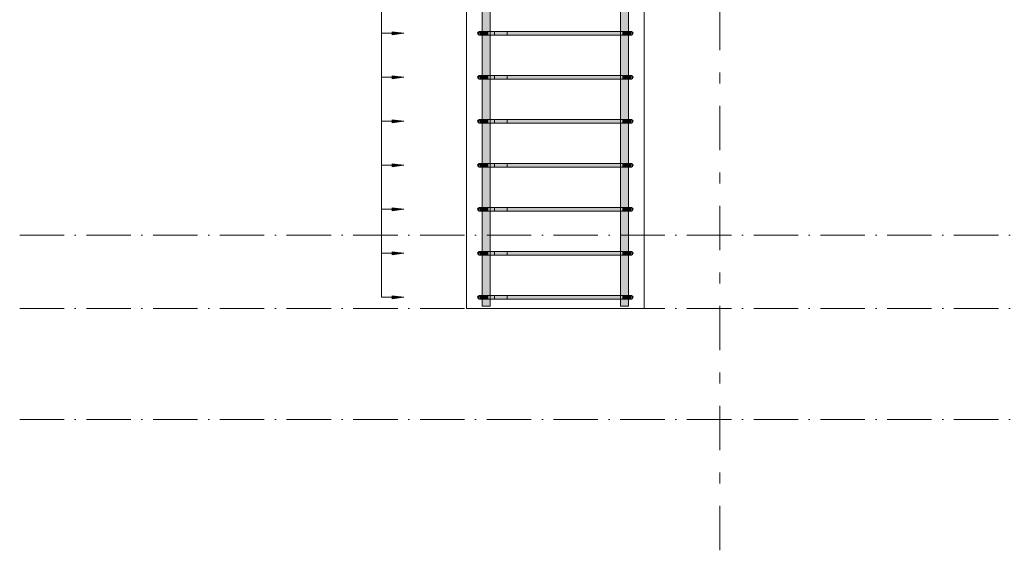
# Model space of a CAD drawing. Header units: millimetres. Extents: x 4307 to 42792, y 1610 to 10025.
# Tile 1 of 256: x 4395 to 6610, y 2061 to 3254. Entities that reach past the tile are written whole.
import ezdxf

# ---------------------------------------------------------------- set-up
doc = ezdxf.new("R2010")
doc.units = ezdxf.units.MM
doc.linetypes.add('Čerchovaná', pattern=[150, 100, -25, 0, -25])
doc.linetypes.add('Čára osnovy', pattern=[225, 100, -50, 25, -50])
for name, color, linetype, lineweight in [('A-ANNO-DIMS', 211, 'Continuous', 5), ('A-ANNO-DIMS-25', 211, 'Continuous', 5), ('A-FLOR-LEVL', 51, 'Continuous', 5), ('S-COLS', 52, 'Continuous', 9), ('S-GRID', 1, 'Continuous', 5), ('S-RBAR', 171, 'Continuous', 5)]:
    doc.layers.add(name, color=color, linetype=linetype, lineweight=lineweight)
doc.styles.add('Arial_1', font='arial.ttf', dxfattribs={"height": 62.5})
doc.dimstyles.new('Výztuž_kusy__řezy__2', dxfattribs={"dimscale": 304.8, "dimtxt": 0.18, "dimasz": 0, "dimexe": 0, "dimexo": 0.0625, "dimgap": 0.082021, "dimtad": 1, "dimdec": 0, "dimzin": 0, "dimdsep": 46, "dimtxsty": 'Arial_1', "dimblk1": 'NONE', "dimblk2": 'NONE', "dimsah": 1, "dimcen": 0.09, "dimazin": 0, "dimtfac": 1, "dimtdec": 4, "dimtix": 1, "dimtmove": 0, "dimatfit": 3, "dimfxl": 0.164042, "dimfxlon": 1, "dimtvp": 1, "dimtfill": 1, "dimtolj": 1, "dimtzin": 0, "dimarcsym": 2})

# ---------------------------------------------------------------- blocks, each defined once
blk = doc.blocks.new('DIMBLOCK488-V1')
at = {"layer": 'A-ANNO-DIMS-25'}
for points in [[(5259.2, 3322.9), (5232.9, 3326.3), (5232.9, 3319.4)], [(5259.2, 3223.9), (5232.9, 3227.3), (5232.9, 3220.4)]]:
    blk.add_hatch(color=256, dxfattribs=at).paths.add_polyline_path(points)
for p, q in [((5209.2, 3322.9), (5209.2, 3223.9)), ((5209.2, 3322.9), (5209.2, 3322.9)), ((5209.2, 3322.9), (5259.2, 3322.9)), ((5259.2, 3322.9), (5232.9, 3326.3)), ((5232.9, 3326.3), (5232.9, 3319.4)), ((5232.9, 3319.4), (5259.2, 3322.9)), ((5209.2, 3223.9), (5209.2, 3223.9)), ((5209.2, 3223.9), (5259.2, 3223.9)), ((5259.2, 3223.9), (5232.9, 3227.3)), ((5232.9, 3227.3), (5232.9, 3220.4)), ((5232.9, 3220.4), (5259.2, 3223.9))]:
    blk.add_line(p, q, dxfattribs=at)
blk = doc.blocks.new('_None')
blk = doc.blocks.new('DIMBLOCK489-V1')
at = {"layer": 'A-ANNO-DIMS-25'}
for points in [[(5259.2, 3223.9), (5232.9, 3227.3), (5232.9, 3220.4)], [(5259.2, 3124.8), (5232.9, 3128.3), (5232.9, 3121.4)]]:
    blk.add_hatch(color=256, dxfattribs=at).paths.add_polyline_path(points)
for p, q in [((5209.2, 3223.9), (5209.2, 3124.8)), ((5209.2, 3223.9), (5209.2, 3223.9)), ((5209.2, 3223.9), (5259.2, 3223.9)), ((5259.2, 3223.9), (5232.9, 3227.3)), ((5232.9, 3227.3), (5232.9, 3220.4)), ((5232.9, 3220.4), (5259.2, 3223.9)), ((5209.2, 3124.8), (5209.2, 3124.8)), ((5209.2, 3124.8), (5259.2, 3124.8)), ((5259.2, 3124.8), (5232.9, 3128.3)), ((5232.9, 3128.3), (5232.9, 3121.4)), ((5232.9, 3121.4), (5259.2, 3124.8))]:
    blk.add_line(p, q, dxfattribs=at)
blk = doc.blocks.new('DIMBLOCK490-V1')
at = {"layer": 'A-ANNO-DIMS-25'}
for points in [[(5259.2, 3124.8), (5232.9, 3128.3), (5232.9, 3121.4)], [(5259.2, 3025.8), (5232.9, 3029.3), (5232.9, 3022.4)]]:
    blk.add_hatch(color=256, dxfattribs=at).paths.add_polyline_path(points)
for p, q in [((5209.2, 3124.8), (5209.2, 3025.8)), ((5209.2, 3124.8), (5209.2, 3124.8)), ((5209.2, 3124.8), (5259.2, 3124.8)), ((5259.2, 3124.8), (5232.9, 3128.3)), ((5232.9, 3128.3), (5232.9, 3121.4)), ((5232.9, 3121.4), (5259.2, 3124.8)), ((5209.2, 3025.8), (5209.2, 3025.8)), ((5209.2, 3025.8), (5259.2, 3025.8)), ((5259.2, 3025.8), (5232.9, 3029.3)), ((5232.9, 3029.3), (5232.9, 3022.4)), ((5232.9, 3022.4), (5259.2, 3025.8))]:
    blk.add_line(p, q, dxfattribs=at)
blk = doc.blocks.new('DIMBLOCK491-V1')
at = {"layer": 'A-ANNO-DIMS-25'}
for points in [[(5259.2, 3025.8), (5232.9, 3029.3), (5232.9, 3022.4)], [(5259.2, 2926.8), (5232.9, 2930.3), (5232.9, 2923.4)]]:
    blk.add_hatch(color=256, dxfattribs=at).paths.add_polyline_path(points)
for p, q in [((5209.2, 3025.8), (5209.2, 2926.8)), ((5209.2, 3025.8), (5209.2, 3025.8)), ((5209.2, 3025.8), (5259.2, 3025.8)), ((5259.2, 3025.8), (5232.9, 3029.3)), ((5232.9, 3029.3), (5232.9, 3022.4)), ((5232.9, 3022.4), (5259.2, 3025.8)), ((5209.2, 2926.8), (5209.2, 2926.8)), ((5209.2, 2926.8), (5259.2, 2926.8)), ((5259.2, 2926.8), (5232.9, 2930.3)), ((5232.9, 2930.3), (5232.9, 2923.4)), ((5232.9, 2923.4), (5259.2, 2926.8))]:
    blk.add_line(p, q, dxfattribs=at)
blk = doc.blocks.new('DIMBLOCK492-V1')
at = {"layer": 'A-ANNO-DIMS-25'}
for points in [[(5259.2, 2926.8), (5232.9, 2930.3), (5232.9, 2923.4)], [(5259.2, 2827.8), (5232.9, 2831.3), (5232.9, 2824.4)]]:
    blk.add_hatch(color=256, dxfattribs=at).paths.add_polyline_path(points)
for p, q in [((5209.2, 2926.8), (5209.2, 2827.8)), ((5209.2, 2926.8), (5209.2, 2926.8)), ((5209.2, 2926.8), (5259.2, 2926.8)), ((5259.2, 2926.8), (5232.9, 2930.3)), ((5232.9, 2930.3), (5232.9, 2923.4)), ((5232.9, 2923.4), (5259.2, 2926.8)), ((5209.2, 2827.8), (5209.2, 2827.8)), ((5209.2, 2827.8), (5259.2, 2827.8)), ((5259.2, 2827.8), (5232.9, 2831.3)), ((5232.9, 2831.3), (5232.9, 2824.4)), ((5232.9, 2824.4), (5259.2, 2827.8))]:
    blk.add_line(p, q, dxfattribs=at)
blk = doc.blocks.new('DIMBLOCK493-V1')
at = {"layer": 'A-ANNO-DIMS-25'}
for points in [[(5259.2, 2827.8), (5232.9, 2831.3), (5232.9, 2824.4)], [(5259.2, 2728.8), (5232.9, 2732.3), (5232.9, 2725.4)]]:
    blk.add_hatch(color=256, dxfattribs=at).paths.add_polyline_path(points)
for p, q in [((5209.2, 2827.8), (5209.2, 2728.8)), ((5209.2, 2827.8), (5209.2, 2827.8)), ((5209.2, 2827.8), (5259.2, 2827.8)), ((5259.2, 2827.8), (5232.9, 2831.3)), ((5232.9, 2831.3), (5232.9, 2824.4)), ((5232.9, 2824.4), (5259.2, 2827.8)), ((5209.2, 2728.8), (5209.2, 2728.8)), ((5209.2, 2728.8), (5259.2, 2728.8)), ((5259.2, 2728.8), (5232.9, 2732.3)), ((5232.9, 2732.3), (5232.9, 2725.4)), ((5232.9, 2725.4), (5259.2, 2728.8))]:
    blk.add_line(p, q, dxfattribs=at)
blk = doc.blocks.new('DIMBLOCK494-V1')
at = {"layer": 'A-ANNO-DIMS-25'}
for points in [[(5259.2, 2728.8), (5232.9, 2732.3), (5232.9, 2725.4)], [(5259.2, 2629.8), (5232.9, 2633.3), (5232.9, 2626.4)]]:
    blk.add_hatch(color=256, dxfattribs=at).paths.add_polyline_path(points)
for p, q in [((5209.2, 2728.8), (5209.2, 2629.8)), ((5209.2, 2728.8), (5209.2, 2728.8)), ((5209.2, 2728.8), (5259.2, 2728.8)), ((5259.2, 2728.8), (5232.9, 2732.3)), ((5232.9, 2732.3), (5232.9, 2725.4)), ((5232.9, 2725.4), (5259.2, 2728.8)), ((5209.2, 2629.8), (5209.2, 2629.8)), ((5209.2, 2629.8), (5259.2, 2629.8)), ((5259.2, 2629.8), (5232.9, 2633.3)), ((5232.9, 2633.3), (5232.9, 2626.4)), ((5232.9, 2626.4), (5259.2, 2629.8))]:
    blk.add_line(p, q, dxfattribs=at)
blk = doc.blocks.new('DIMBLOCK495-V1')
at = {"layer": 'A-ANNO-DIMS-25'}
for points in [[(5259.2, 5600), (5232.9, 5603.5), (5232.9, 5596.5)], [(5259.2, 5501), (5232.9, 5504.5), (5232.9, 5497.5)], [(5259.2, 5402), (5232.9, 5405.4), (5232.9, 5398.5)], [(5259.2, 5303), (5232.9, 5306.4), (5232.9, 5299.5)], [(5259.2, 5204), (5232.9, 5207.4), (5232.9, 5200.5)], [(5259.2, 5105), (5232.9, 5108.4), (5232.9, 5101.5)], [(5259.2, 5006), (5232.9, 5009.4), (5232.9, 5002.5)], [(5259.2, 4907), (5232.9, 4910.4), (5232.9, 4903.5)], [(5259.2, 4808), (5232.9, 4811.4), (5232.9, 4804.5)], [(5259.2, 4708.9), (5232.9, 4712.4), (5232.9, 4705.5)], [(5259.2, 4609.9), (5232.9, 4613.4), (5232.9, 4606.5)], [(5259.2, 4510.9), (5232.9, 4514.4), (5232.9, 4507.5)], [(5259.2, 4411.9), (5232.9, 4415.4), (5232.9, 4408.5)], [(5259.2, 4312.9), (5232.9, 4316.4), (5232.9, 4309.5)], [(5259.2, 4213.9), (5232.9, 4217.4), (5232.9, 4210.5)], [(5259.2, 4114.9), (5232.9, 4118.4), (5232.9, 4111.4)], [(5259.2, 4015.9), (5232.9, 4019.4), (5232.9, 4012.4)], [(5259.2, 3916.9), (5232.9, 3920.4), (5232.9, 3913.4)], [(5259.2, 3817.9), (5232.9, 3821.3), (5232.9, 3814.4)], [(5259.2, 3718.9), (5232.9, 3722.3), (5232.9, 3715.4)], [(5259.2, 3619.9), (5232.9, 3623.3), (5232.9, 3616.4)], [(5259.2, 3520.9), (5232.9, 3524.3), (5232.9, 3517.4)], [(5259.2, 3421.9), (5232.9, 3425.3), (5232.9, 3418.4)], [(5259.2, 3322.9), (5232.9, 3326.3), (5232.9, 3319.4)], [(5259.2, 3223.9), (5232.9, 3227.3), (5232.9, 3220.4)], [(5259.2, 3124.8), (5232.9, 3128.3), (5232.9, 3121.4)], [(5259.2, 3025.8), (5232.9, 3029.3), (5232.9, 3022.4)], [(5259.2, 2926.8), (5232.9, 2930.3), (5232.9, 2923.4)], [(5259.2, 2827.8), (5232.9, 2831.3), (5232.9, 2824.4)], [(5259.2, 2728.8), (5232.9, 2732.3), (5232.9, 2725.4)], [(5259.2, 2629.8), (5232.9, 2633.3), (5232.9, 2626.4)]]:
    blk.add_hatch(color=256, dxfattribs=at).paths.add_polyline_path(points)
for p, q in [((5259.2, 5600), (5232.9, 5603.5)), ((5232.9, 5603.5), (5232.9, 5596.5)), ((5209.2, 5600), (5209.2, 2629.8)), ((5209.2, 5600), (5209.2, 5501)), ((5209.2, 5600), (5209.2, 5600)), ((5209.2, 5600), (5259.2, 5600)), ((5232.9, 5596.5), (5259.2, 5600)), ((5209.2, 5501), (5209.2, 5402)), ((5209.2, 5501), (5209.2, 5501)), ((5209.2, 5501), (5259.2, 5501)), ((5259.2, 5501), (5232.9, 5504.5)), ((5232.9, 5504.5), (5232.9, 5497.5)), ((5232.9, 5497.5), (5259.2, 5501)), ((5259.2, 5402), (5232.9, 5405.4)), ((5232.9, 5405.4), (5232.9, 5398.5)), ((5209.2, 5402), (5209.2, 5303)), ((5209.2, 5402), (5209.2, 5402)), ((5209.2, 5402), (5259.2, 5402)), ((5232.9, 5398.5), (5259.2, 5402)), ((5209.2, 5303), (5209.2, 5204)), ((5209.2, 5303), (5209.2, 5303)), ((5209.2, 5303), (5259.2, 5303)), ((5259.2, 5303), (5232.9, 5306.4)), ((5232.9, 5306.4), (5232.9, 5299.5)), ((5232.9, 5299.5), (5259.2, 5303)), ((5259.2, 5204), (5232.9, 5207.4)), ((5232.9, 5207.4), (5232.9, 5200.5)), ((5209.2, 5204), (5209.2, 5105)), ((5209.2, 5204), (5209.2, 5204)), ((5209.2, 5204), (5259.2, 5204)), ((5232.9, 5200.5), (5259.2, 5204)), ((5209.2, 5105), (5209.2, 5006)), ((5209.2, 5105), (5209.2, 5105)), ((5209.2, 5105), (5259.2, 5105)), ((5259.2, 5105), (5232.9, 5108.4)), ((5232.9, 5108.4), (5232.9, 5101.5)), ((5232.9, 5101.5), (5259.2, 5105)), ((5209.2, 5006), (5209.2, 4907)), ((5209.2, 5006), (5209.2, 5006)), ((5209.2, 5006), (5259.2, 5006)), ((5259.2, 5006), (5232.9, 5009.4)), ((5232.9, 5009.4), (5232.9, 5002.5)), ((5232.9, 5002.5), (5259.2, 5006)), ((5209.2, 4907), (5209.2, 4808)), ((5209.2, 4907), (5209.2, 4907)), ((5209.2, 4907), (5259.2, 4907)), ((5259.2, 4907), (5232.9, 4910.4)), ((5232.9, 4910.4), (5232.9, 4903.5)), ((5232.9, 4903.5), (5259.2, 4907)), ((5209.2, 4808), (5209.2, 4708.9)), ((5209.2, 4808), (5209.2, 4808)), ((5209.2, 4808), (5259.2, 4808)), ((5259.2, 4808), (5232.9, 4811.4)), ((5232.9, 4811.4), (5232.9, 4804.5)), ((5232.9, 4804.5), (5259.2, 4808)), ((5209.2, 4708.9), (5209.2, 4609.9)), ((5209.2, 4708.9), (5209.2, 4708.9)), ((5209.2, 4708.9), (5259.2, 4708.9)), ((5259.2, 4708.9), (5232.9, 4712.4)), ((5232.9, 4712.4), (5232.9, 4705.5)), ((5232.9, 4705.5), (5259.2, 4708.9)), ((5209.2, 4609.9), (5209.2, 4510.9)), ((5209.2, 4609.9), (5209.2, 4609.9)), ((5209.2, 4609.9), (5259.2, 4609.9)), ((5259.2, 4609.9), (5232.9, 4613.4)), ((5232.9, 4613.4), (5232.9, 4606.5)), ((5232.9, 4606.5), (5259.2, 4609.9)), ((5209.2, 4510.9), (5209.2, 4411.9)), ((5209.2, 4510.9), (5209.2, 4510.9)), ((5209.2, 4510.9), (5259.2, 4510.9)), ((5259.2, 4510.9), (5232.9, 4514.4)), ((5232.9, 4514.4), (5232.9, 4507.5)), ((5232.9, 4507.5), (5259.2, 4510.9)), ((5209.2, 4411.9), (5209.2, 4312.9)), ((5209.2, 4411.9), (5209.2, 4411.9)), ((5209.2, 4411.9), (5259.2, 4411.9)), ((5259.2, 4411.9), (5232.9, 4415.4)), ((5232.9, 4415.4), (5232.9, 4408.5)), ((5232.9, 4408.5), (5259.2, 4411.9)), ((5209.2, 4312.9), (5209.2, 4213.9)), ((5209.2, 4312.9), (5209.2, 4312.9)), ((5209.2, 4312.9), (5259.2, 4312.9)), ((5259.2, 4312.9), (5232.9, 4316.4)), ((5232.9, 4316.4), (5232.9, 4309.5)), ((5232.9, 4309.5), (5259.2, 4312.9)), ((5209.2, 4213.9), (5209.2, 4114.9)), ((5209.2, 4213.9), (5209.2, 4213.9)), ((5209.2, 4213.9), (5259.2, 4213.9)), ((5259.2, 4213.9), (5232.9, 4217.4)), ((5232.9, 4217.4), (5232.9, 4210.5)), ((5232.9, 4210.5), (5259.2, 4213.9)), ((5209.2, 4114.9), (5209.2, 4015.9)), ((5209.2, 4114.9), (5209.2, 4114.9)), ((5209.2, 4114.9), (5259.2, 4114.9)), ((5259.2, 4114.9), (5232.9, 4118.4)), ((5232.9, 4118.4), (5232.9, 4111.4)), ((5232.9, 4111.4), (5259.2, 4114.9)), ((5209.2, 4015.9), (5209.2, 3916.9)), ((5209.2, 4015.9), (5209.2, 4015.9)), ((5209.2, 4015.9), (5259.2, 4015.9)), ((5259.2, 4015.9), (5232.9, 4019.4)), ((5232.9, 4019.4), (5232.9, 4012.4)), ((5232.9, 4012.4), (5259.2, 4015.9)), ((5259.2, 3916.9), (5232.9, 3920.4)), ((5232.9, 3920.4), (5232.9, 3913.4)), ((5209.2, 3916.9), (5209.2, 3817.9)), ((5209.2, 3916.9), (5209.2, 3916.9)), ((5209.2, 3916.9), (5259.2, 3916.9)), ((5232.9, 3913.4), (5259.2, 3916.9)), ((5209.2, 3817.9), (5209.2, 3718.9)), ((5209.2, 3817.9), (5209.2, 3817.9)), ((5209.2, 3817.9), (5259.2, 3817.9)), ((5259.2, 3817.9), (5232.9, 3821.3)), ((5232.9, 3821.3), (5232.9, 3814.4)), ((5232.9, 3814.4), (5259.2, 3817.9)), ((5259.2, 3718.9), (5232.9, 3722.3)), ((5232.9, 3722.3), (5232.9, 3715.4)), ((5209.2, 3718.9), (5209.2, 3619.9)), ((5209.2, 3718.9), (5209.2, 3718.9)), ((5209.2, 3718.9), (5259.2, 3718.9)), ((5232.9, 3715.4), (5259.2, 3718.9)), ((5209.2, 3619.9), (5209.2, 3520.9)), ((5209.2, 3619.9), (5209.2, 3619.9)), ((5209.2, 3619.9), (5259.2, 3619.9)), ((5259.2, 3619.9), (5232.9, 3623.3)), ((5232.9, 3623.3), (5232.9, 3616.4)), ((5232.9, 3616.4), (5259.2, 3619.9)), ((5259.2, 3520.9), (5232.9, 3524.3)), ((5232.9, 3524.3), (5232.9, 3517.4)), ((5209.2, 3520.9), (5209.2, 3421.9)), ((5209.2, 3520.9), (5209.2, 3520.9)), ((5209.2, 3520.9), (5259.2, 3520.9)), ((5232.9, 3517.4), (5259.2, 3520.9)), ((5209.2, 3421.9), (5209.2, 3322.9)), ((5209.2, 3421.9), (5209.2, 3421.9)), ((5209.2, 3421.9), (5259.2, 3421.9)), ((5259.2, 3421.9), (5232.9, 3425.3)), ((5232.9, 3425.3), (5232.9, 3418.4)), ((5232.9, 3418.4), (5259.2, 3421.9)), ((5209.2, 3322.9), (5209.2, 3223.9)), ((5209.2, 3322.9), (5209.2, 3322.9)), ((5209.2, 3322.9), (5259.2, 3322.9)), ((5259.2, 3322.9), (5232.9, 3326.3)), ((5232.9, 3326.3), (5232.9, 3319.4)), ((5232.9, 3319.4), (5259.2, 3322.9)), ((5209.2, 3223.9), (5209.2, 3124.8)), ((5209.2, 3223.9), (5209.2, 3223.9)), ((5209.2, 3223.9), (5259.2, 3223.9)), ((5259.2, 3223.9), (5232.9, 3227.3)), ((5232.9, 3227.3), (5232.9, 3220.4)), ((5232.9, 3220.4), (5259.2, 3223.9)), ((5209.2, 3124.8), (5209.2, 3025.8)), ((5209.2, 3124.8), (5209.2, 3124.8)), ((5209.2, 3124.8), (5259.2, 3124.8)), ((5259.2, 3124.8), (5232.9, 3128.3)), ((5232.9, 3128.3), (5232.9, 3121.4)), ((5232.9, 3121.4), (5259.2, 3124.8)), ((5209.2, 3025.8), (5209.2, 2926.8)), ((5209.2, 3025.8), (5209.2, 3025.8)), ((5209.2, 3025.8), (5259.2, 3025.8)), ((5259.2, 3025.8), (5232.9, 3029.3)), ((5232.9, 3029.3), (5232.9, 3022.4)), ((5232.9, 3022.4), (5259.2, 3025.8)), ((5209.2, 2926.8), (5209.2, 2827.8)), ((5209.2, 2926.8), (5209.2, 2926.8)), ((5209.2, 2926.8), (5259.2, 2926.8)), ((5259.2, 2926.8), (5232.9, 2930.3)), ((5232.9, 2930.3), (5232.9, 2923.4)), ((5232.9, 2923.4), (5259.2, 2926.8)), ((5209.2, 2827.8), (5209.2, 2728.8)), ((5209.2, 2827.8), (5209.2, 2827.8)), ((5209.2, 2827.8), (5259.2, 2827.8)), ((5259.2, 2827.8), (5232.9, 2831.3)), ((5232.9, 2831.3), (5232.9, 2824.4)), ((5232.9, 2824.4), (5259.2, 2827.8)), ((5209.2, 2728.8), (5209.2, 2629.8)), ((5209.2, 2728.8), (5209.2, 2728.8)), ((5209.2, 2728.8), (5259.2, 2728.8)), ((5259.2, 2728.8), (5232.9, 2732.3)), ((5232.9, 2732.3), (5232.9, 2725.4)), ((5232.9, 2725.4), (5259.2, 2728.8)), ((5209.2, 2629.8), (5209.2, 2629.8)), ((5209.2, 2629.8), (5259.2, 2629.8)), ((5259.2, 2629.8), (5232.9, 2633.3)), ((5232.9, 2633.3), (5232.9, 2626.4)), ((5232.9, 2626.4), (5259.2, 2629.8))]:
    blk.add_line(p, q, dxfattribs=at)

msp = doc.modelspace()

# ---------------------------------------------------------------- hatches: boundary and pattern name
at = {"layer": 'S-RBAR'}
h = msp.add_hatch(color=7, dxfattribs=at)
h.paths.add_polyline_path([(5441.3, 2610), (5453.1, 2610), (5452.8, 2625.8), (5435.1, 2625.8), (5435.1, 2610), (5438.1, 2610)])
h.paths.add_polyline_path([(5438.1, 2633.8), (5453.1, 2633.8), (5452.8, 2724.8), (5435.1, 2724.8), (5435.1, 2633.8)])
h.paths.add_polyline_path([(5445.2, 2732.8), (5453.1, 2732.8), (5452.8, 2823.8), (5435.1, 2823.8), (5435.1, 2732.8), (5444.9, 2732.8)])
h.paths.add_polyline_path([(5445.2, 2831.8), (5453.1, 2831.8), (5452.8, 2922.8), (5435.1, 2922.8), (5435.1, 2831.8), (5444.9, 2831.8)])
h.paths.add_polyline_path([(5452.8, 2930.8), (5453.1, 2930.8), (5452.8, 3021.8), (5435.1, 3021.8), (5435.1, 2930.8), (5449, 2930.8)])
h.paths.add_polyline_path([(5441.3, 3029.8), (5453.1, 3029.8), (5452.8, 3120.8), (5435.1, 3120.8), (5435.1, 3029.8), (5438.1, 3029.8)])
h.paths.add_polyline_path([(5441.3, 3128.8), (5453.1, 3128.8), (5452.8, 3219.9), (5435.1, 3219.9), (5435.1, 3128.8), (5438.1, 3128.8)])
h.paths.add_polyline_path([(5445.2, 3227.9), (5453.1, 3227.9), (5452.8, 3318.9), (5435.1, 3318.9), (5435.1, 3227.9), (5444.9, 3227.9)])
h.paths.add_polyline_path([(5441.3, 3326.9), (5453.1, 3326.9), (5452.8, 3417.9), (5435.1, 3417.9), (5435.1, 3326.9), (5438.1, 3326.9)])
h.paths.add_polyline_path([(5444.9, 3425.9), (5453.1, 3425.9), (5452.8, 3516.9), (5435.1, 3516.9), (5435.1, 3425.9), (5441.3, 3425.9)])
h.paths.add_polyline_path([(5445.2, 3524.9), (5453.1, 3524.9), (5452.8, 3615.9), (5435.1, 3615.9), (5435.1, 3524.9), (5444.9, 3524.9)])
h.paths.add_polyline_path([(5452.8, 3623.9), (5453.1, 3623.9), (5452.8, 3714.9), (5435.1, 3714.9), (5435.1, 3623.9), (5449, 3623.9)])
h.paths.add_polyline_path([(5441.3, 3722.9), (5453.1, 3722.9), (5452.8, 3813.9), (5435.1, 3813.9), (5435.1, 3722.9), (5438.1, 3722.9)])
h.paths.add_polyline_path([(5441.3, 3821.9), (5453.1, 3821.9), (5452.8, 3912.9), (5435.1, 3912.9), (5435.1, 3821.9), (5438.1, 3821.9)])
h.paths.add_polyline_path([(5441.3, 3920.9), (5453.1, 3920.9), (5452.8, 4011.9), (5435.1, 4011.9), (5435.1, 3920.9), (5438.1, 3920.9)])
h.paths.add_polyline_path([(5444.9, 4019.9), (5453.1, 4019.9), (5452.8, 4110.9), (5435.1, 4110.9), (5435.1, 4019.9), (5441.3, 4019.9)])
h.paths.add_polyline_path([(5435.1, 4118.9), (5453.1, 4118.9), (5452.8, 4209.9), (5435.1, 4209.9), (5435.1, 4149.2)])
h.paths.add_polyline_path([(5445.2, 4217.9), (5453.1, 4217.9), (5452.8, 4308.9), (5435.1, 4308.6), (5435.1, 4217.9), (5444.9, 4217.9)])
h.paths.add_polyline_path([(5441.3, 4316.9), (5453.1, 4316.9), (5452.8, 4407.9), (5435.1, 4407.9), (5435.1, 4316.9), (5438.1, 4316.9)])
h.paths.add_polyline_path([(5453.1, 4415.9), (5452.8, 4506.9), (5435.1, 4506.9), (5435.1, 4415.9), (5452.8, 4415.9)])
h.paths.add_polyline_path([(5441.3, 4514.9), (5453.1, 4514.9), (5452.8, 4605.9), (5435.1, 4605.9), (5435.1, 4514.9), (5438.1, 4514.9)])
h.paths.add_polyline_path([(5441.3, 4613.9), (5453.1, 4613.9), (5452.8, 4704.9), (5435.1, 4704.9), (5435.1, 4613.9), (5438.1, 4613.9)])
h.paths.add_polyline_path([(5445.2, 4712.9), (5453.1, 4712.9), (5452.8, 4804), (5435.1, 4804), (5435.1, 4712.9), (5444.9, 4712.9)])
h.paths.add_polyline_path([(5444.9, 4812), (5453.1, 4812), (5452.8, 4903), (5435.1, 4903), (5435.1, 4812), (5441.3, 4812)])
h.paths.add_polyline_path([(5445.2, 4911), (5453.1, 4911), (5452.8, 5002), (5435.1, 5002), (5435.1, 4911), (5444.9, 4911)])
h.paths.add_polyline_path([(5445.2, 5010), (5453.1, 5010), (5452.8, 5101), (5435.1, 5101), (5435.1, 5010), (5444.9, 5010)])
h.paths.add_polyline_path([(5452.8, 5109), (5453.1, 5109), (5452.8, 5200), (5435.1, 5200), (5435.1, 5109), (5449, 5109)])
h.paths.add_polyline_path([(5441.3, 5208), (5453.1, 5208), (5452.8, 5299), (5435.1, 5299), (5435.1, 5208), (5438.1, 5208)])
h.paths.add_polyline_path([(5441.3, 5307), (5453.1, 5307), (5452.8, 5398), (5435.1, 5398), (5435.1, 5307), (5438.1, 5307)])
h.paths.add_polyline_path([(5441.3, 5406), (5453.1, 5406), (5452.8, 5497), (5435.1, 5497), (5435.1, 5406), (5438.1, 5406)])
h.paths.add_polyline_path([(5441.3, 5505), (5453.1, 5505), (5452.8, 5596), (5435.1, 5596), (5435.1, 5505), (5438.1, 5505)])
h.paths.add_polyline_path([(5445.2, 5604), (5453.1, 5604), (5452.8, 5610), (5435.1, 5610), (5435.1, 5604), (5444.9, 5604)])
h = msp.add_hatch(color=7, dxfattribs=at)
h.paths.add_polyline_path([(5758.7, 2610), (5764.9, 2610), (5764.9, 2625.8), (5746.9, 2625.8), (5746.9, 2610), (5754.8, 2610)])
h.paths.add_polyline_path([(5746.9, 2633.8), (5764.9, 2633.8), (5764.9, 2724.8), (5746.9, 2724.8), (5746.9, 2661.1)])
h.paths.add_polyline_path([(5761.9, 2732.8), (5764.9, 2732.8), (5764.9, 2823.8), (5746.9, 2823.8), (5746.9, 2732.8), (5758.7, 2732.8)])
h.paths.add_polyline_path([(5761.9, 2831.8), (5764.9, 2831.8), (5764.9, 2922.8), (5746.9, 2922.8), (5746.9, 2831.8), (5758.7, 2831.8)])
h.paths.add_polyline_path([(5746.9, 2930.8), (5764.9, 2930.8), (5764.9, 3021.8), (5746.9, 3021.8), (5746.9, 2980)])
h.paths.add_polyline_path([(5761.9, 3029.8), (5764.9, 3029.8), (5764.9, 3120.8), (5746.9, 3120.8), (5746.9, 3029.8), (5758.7, 3029.8)])
h.paths.add_polyline_path([(5761.9, 3128.8), (5764.9, 3128.8), (5764.9, 3219.9), (5746.9, 3219.9), (5746.9, 3128.8), (5758.7, 3128.8)])
h.paths.add_polyline_path([(5761.9, 3227.9), (5764.9, 3227.9), (5764.9, 3318.9), (5746.9, 3318.9), (5746.9, 3227.9), (5758.7, 3227.9)])
h.paths.add_polyline_path([(5761.9, 3326.9), (5764.9, 3326.9), (5764.9, 3417.9), (5746.9, 3417.9), (5746.9, 3326.9), (5758.7, 3326.9)])
h.paths.add_polyline_path([(5761.9, 3425.9), (5764.9, 3425.9), (5764.9, 3516.9), (5746.9, 3516.9), (5746.9, 3425.9), (5758.7, 3425.9)])
h.paths.add_polyline_path([(5761.9, 3524.9), (5764.9, 3524.9), (5764.9, 3615.9), (5746.9, 3615.9), (5746.9, 3524.9), (5758.7, 3524.9)])
h.paths.add_polyline_path([(5746.9, 3623.9), (5764.9, 3623.9), (5764.9, 3714.9), (5746.9, 3714.9), (5746.9, 3670.9)])
h.paths.add_polyline_path([(5761.9, 3722.9), (5764.9, 3722.9), (5764.9, 3813.9), (5746.9, 3813.9), (5746.9, 3722.9), (5758.7, 3722.9)])
h.paths.add_polyline_path([(5761.9, 3821.9), (5764.9, 3821.9), (5764.9, 3912.9), (5746.9, 3912.9), (5746.9, 3821.9), (5758.7, 3821.9)])
h.paths.add_polyline_path([(5761.9, 3920.9), (5764.9, 3920.9), (5764.9, 4011.9), (5746.9, 4011.9), (5746.9, 3920.9), (5758.7, 3920.9)])
h.paths.add_polyline_path([(5761.9, 4019.9), (5764.9, 4019.9), (5764.9, 4110.9), (5746.9, 4110.9), (5746.9, 4019.9), (5758.7, 4019.9)])
h.paths.add_polyline_path([(5758.7, 4118.9), (5764.9, 4118.9), (5764.9, 4209.9), (5746.9, 4209.9), (5746.9, 4118.9), (5754.8, 4118.9)])
h.paths.add_polyline_path([(5761.9, 4217.9), (5764.9, 4217.9), (5764.9, 4308.9), (5746.9, 4308.6), (5746.9, 4217.9), (5758.7, 4217.9)])
h.paths.add_polyline_path([(5761.9, 4316.9), (5764.9, 4316.9), (5764.9, 4407.9), (5746.9, 4407.9), (5746.9, 4316.9), (5758.7, 4316.9)])
h.paths.add_polyline_path([(5746.9, 4415.9), (5764.9, 4415.9), (5764.9, 4506.9), (5746.9, 4506.9), (5746.9, 4468.1)])
h.paths.add_polyline_path([(5761.9, 4514.9), (5764.9, 4514.9), (5764.9, 4605.9), (5746.9, 4605.9), (5746.9, 4514.9), (5758.7, 4514.9)])
h.paths.add_polyline_path([(5761.9, 4613.9), (5764.9, 4613.9), (5764.9, 4704.9), (5746.9, 4704.9), (5746.9, 4613.9), (5758.7, 4613.9)])
h.paths.add_polyline_path([(5761.9, 4712.9), (5764.9, 4712.9), (5764.9, 4804), (5746.9, 4804), (5746.9, 4712.9), (5758.7, 4712.9)])
h.paths.add_polyline_path([(5761.9, 4812), (5764.9, 4812), (5764.9, 4903), (5746.9, 4903), (5746.9, 4812), (5758.7, 4812)])
h.paths.add_polyline_path([(5761.9, 4911), (5764.9, 4911), (5764.9, 5002), (5746.9, 5002), (5746.9, 4911), (5758.7, 4911)])
h.paths.add_polyline_path([(5761.9, 5010), (5764.9, 5010), (5764.9, 5101), (5746.9, 5101), (5746.9, 5010), (5758.7, 5010)])
h.paths.add_polyline_path([(5746.9, 5109), (5764.9, 5109), (5764.9, 5200), (5746.9, 5200), (5746.9, 5159)])
h.paths.add_polyline_path([(5761.9, 5208), (5764.9, 5208), (5764.9, 5299), (5746.9, 5299), (5746.9, 5208), (5758.7, 5208)])
h.paths.add_polyline_path([(5761.9, 5307), (5764.9, 5307), (5764.9, 5398), (5746.9, 5398), (5746.9, 5307), (5758.7, 5307)])
h.paths.add_polyline_path([(5761.9, 5406), (5764.9, 5406), (5764.9, 5497), (5746.9, 5497), (5746.9, 5406), (5758.7, 5406)])
h.paths.add_polyline_path([(5761.9, 5505), (5764.9, 5505), (5764.9, 5596), (5746.9, 5596), (5746.9, 5505), (5758.7, 5505)])
h.paths.add_polyline_path([(5754.8, 5604), (5764.9, 5604), (5764.9, 5610), (5746.9, 5610), (5746.9, 5604), (5751, 5604)])
for points in [[(5428, 3220), (5429, 3227.9), (5427, 3227.3), (5425.5, 3225.9), (5425, 3223.9), (5425.5, 3221.9), (5427.4, 3220.2)], [(5434.9, 3219.9), (5449, 3219.9), (5449, 3227.9), (5429, 3227.9), (5429, 3219.9), (5432.7, 3219.9)], [(5741.6, 3219.9), (5751, 3219.9), (5751, 3227.9), (5449, 3227.9), (5449, 3219.9), (5663, 3219.9)], [(5769.5, 3219.9), (5771, 3220), (5771, 3227.9), (5751, 3227.9), (5751, 3219.9), (5767.3, 3219.9)], [(5772, 3220), (5773, 3220.4), (5774.5, 3221.9), (5775, 3223.9), (5774.5, 3225.9), (5773, 3227.3), (5771, 3227.9), (5771.7, 3222.8)], [(5428, 3121), (5429, 3128.8), (5427, 3128.3), (5425.5, 3126.8), (5425, 3124.8), (5425.5, 3122.8), (5427.4, 3121.2)], [(5434.9, 3120.8), (5449, 3120.8), (5449, 3128.8), (5429, 3128.8), (5429, 3120.8), (5432.7, 3120.8)], [(5741.6, 3120.8), (5751, 3120.8), (5751, 3128.8), (5449, 3128.8), (5449, 3120.8), (5663, 3120.8)], [(5769.5, 3120.8), (5771, 3121), (5771, 3128.8), (5751, 3128.8), (5751, 3120.8), (5767.3, 3120.8)], [(5772, 3121), (5773, 3121.4), (5774.5, 3122.8), (5775, 3124.8), (5774.5, 3126.8), (5773, 3128.3), (5771, 3128.8), (5771.7, 3123.8)], [(5428, 3022), (5429, 3029.8), (5427, 3029.3), (5425.5, 3027.8), (5425, 3025.8), (5425.5, 3023.8), (5427.4, 3022.2)], [(5434.9, 3021.8), (5449, 3021.8), (5449, 3029.8), (5429, 3029.8), (5429, 3021.8), (5432.7, 3021.8)], [(5741.6, 3021.8), (5751, 3021.8), (5751, 3029.8), (5449, 3029.8), (5449, 3021.8), (5663, 3021.8)], [(5769.5, 3021.8), (5771, 3022), (5771, 3029.8), (5751, 3029.8), (5751, 3021.8), (5767.3, 3021.8)], [(5772, 3022), (5773, 3022.4), (5774.5, 3023.8), (5775, 3025.8), (5774.5, 3027.8), (5773, 3029.3), (5771, 3029.8), (5771.7, 3024.8)], [(5428, 2923), (5429, 2930.8), (5427, 2930.3), (5425.5, 2928.8), (5425, 2926.8), (5425.5, 2924.8), (5427.4, 2923.2)], [(5445.2, 2922.8), (5449, 2922.8), (5449, 2930.8), (5429, 2930.8), (5429, 2922.8), (5444.9, 2922.8)], [(5506, 2922.8), (5751, 2922.8), (5751, 2930.8), (5449, 2930.8), (5449, 2922.8), (5466.7, 2922.8)], [(5751, 2922.8), (5771, 2923), (5771, 2930.8), (5751, 2930.8), (5751, 2926.9)], [(5772, 2923), (5773, 2923.4), (5774.5, 2924.8), (5775, 2926.9), (5774.5, 2928.8), (5773, 2930.3), (5771, 2930.8), (5771.7, 2925.8)], [(5428, 2824), (5429, 2831.8), (5427, 2831.3), (5425.5, 2829.8), (5425, 2827.8), (5425.5, 2825.8), (5427.4, 2824.2)], [(5434.9, 2823.8), (5449, 2823.8), (5449, 2831.8), (5429, 2831.8), (5429, 2823.8), (5432.7, 2823.8)], [(5741.6, 2823.8), (5751, 2823.8), (5751, 2831.8), (5449, 2831.8), (5449, 2823.8), (5663, 2823.8)], [(5769.5, 2823.8), (5771, 2824), (5771, 2831.8), (5751, 2831.8), (5751, 2823.8), (5767.3, 2823.8)], [(5772, 2824), (5773, 2824.4), (5774.5, 2825.8), (5775, 2827.8), (5774.5, 2829.8), (5773, 2831.3), (5771, 2831.8), (5771.7, 2826.8)], [(5428, 2725), (5429, 2732.8), (5427, 2732.3), (5425.5, 2730.8), (5425, 2728.8), (5425.5, 2726.8), (5427.4, 2725.2)], [(5434.9, 2724.8), (5449, 2724.8), (5449, 2732.8), (5429, 2732.8), (5429, 2724.8), (5432.7, 2724.8)], [(5741.6, 2724.8), (5751, 2724.8), (5751, 2732.8), (5449, 2732.8), (5449, 2724.8), (5663, 2724.8)], [(5769.5, 2724.8), (5771, 2725), (5771, 2732.8), (5751, 2732.8), (5751, 2724.8), (5767.3, 2724.8)], [(5772, 2725), (5773, 2725.4), (5774.5, 2726.8), (5775, 2728.8), (5774.5, 2730.8), (5773, 2732.3), (5771, 2732.8), (5771.7, 2727.8)], [(5428, 2625.9), (5429, 2633.8), (5427, 2633.3), (5425.5, 2631.8), (5425, 2629.8), (5425.5, 2627.8), (5427.4, 2626.2)], [(5434.9, 2625.8), (5449, 2625.8), (5449, 2633.8), (5429, 2633.8), (5429, 2625.8), (5432.7, 2625.8)], [(5663, 2625.8), (5751, 2625.8), (5751, 2633.8), (5449, 2633.8), (5449, 2625.8), (5506, 2625.8)], [(5769.5, 2625.8), (5771, 2625.9), (5771, 2633.8), (5751, 2633.8), (5751, 2625.8), (5767.3, 2625.8)], [(5772, 2625.9), (5773, 2626.3), (5774.5, 2627.8), (5775, 2629.8), (5774.5, 2631.8), (5773, 2633.3), (5771, 2633.8), (5771.7, 2628.8)]]:
    msp.add_hatch(color=7, dxfattribs=at).paths.add_polyline_path(points)

# ---------------------------------------------------------------- linework, layer by layer
at = {"layer": 'A-FLOR-LEVL', "linetype": 'Čerchovaná'}
for p, q in [((4395.1, 2770), (25778.9, 2770)), ((4395.1, 2605), (25778.9, 2605)), ((4395.1, 2355), (25778.9, 2355))]:
    msp.add_line(p, q, dxfattribs=at)
at = {"layer": 'S-COLS'}
for p, q in [((5400, 5870), (5400, 2605)), ((5400, 5620), (5400, 2605)), ((5800, 5620), (5800, 2605)), ((5800, 2605), (5800, 5620)), ((5800, 2605), (5400, 2605)), ((5400, 2605), (5800, 2605))]:
    msp.add_line(p, q, dxfattribs=at)
at = {"layer": 'S-GRID', "linetype": 'Čára osnovy', "lineweight": 9}
msp.add_line((5970, 2060.6), (5970, 9495.1), dxfattribs=at)
at = {"layer": 'S-RBAR'}
for p, q in [((5435.1, 2610), (5435.1, 5610)), ((5435.1, 2610), (5435.1, 5610)), ((5453.1, 2610), (5453.1, 5610)), ((5453.1, 2610), (5453.1, 5610)), ((5746.9, 2610), (5746.9, 5610)), ((5746.9, 2610), (5746.9, 5610)), ((5764.9, 2610), (5764.9, 5610)), ((5764.9, 2610), (5764.9, 5610)), ((5434.9, 3227.9), (5429, 3227.9)), ((5449, 3227.9), (5429, 3227.9)), ((5449, 3227.9), (5429, 3227.9)), ((5463.1, 3227.9), (5429, 3227.9)), ((5434.9, 3219.9), (5429, 3219.9)), ((5449, 3219.9), (5429, 3219.9)), ((5463.1, 3219.9), (5429, 3219.9)), ((5463.1, 3227.9), (5434.9, 3227.9)), ((5463.1, 3219.9), (5434.9, 3219.9)), ((5449, 3219.9), (5434.9, 3219.9)), ((5449, 3227.9), (5751, 3227.9)), ((5751, 3227.9), (5449, 3227.9)), ((5449, 3219.9), (5751, 3219.9)), ((5751, 3219.9), (5449, 3219.9)), ((5463.1, 3227.9), (5463.1, 3219.9)), ((5463.1, 3227.9), (5491.4, 3227.9)), ((5463.1, 3219.9), (5491.4, 3219.9)), ((5491.4, 3219.9), (5491.4, 3227.9)), ((5771, 3227.9), (5751, 3227.9)), ((5771, 3227.9), (5751, 3227.9)), ((5771, 3219.9), (5751, 3219.9)), ((5771, 3219.9), (5751, 3219.9)), ((5434.9, 3128.8), (5429, 3128.8)), ((5449, 3128.8), (5429, 3128.8)), ((5449, 3128.8), (5429, 3128.8)), ((5463.1, 3128.8), (5429, 3128.8)), ((5463.1, 3128.8), (5434.9, 3128.8)), ((5449, 3128.8), (5751, 3128.8)), ((5751, 3128.8), (5449, 3128.8)), ((5463.1, 3128.8), (5463.1, 3120.8)), ((5463.1, 3128.8), (5491.4, 3128.8)), ((5491.4, 3120.8), (5491.4, 3128.8)), ((5771, 3128.8), (5751, 3128.8)), ((5771, 3128.8), (5751, 3128.8)), ((5434.9, 3120.8), (5429, 3120.8)), ((5449, 3120.8), (5429, 3120.8)), ((5463.1, 3120.8), (5429, 3120.8)), ((5463.1, 3120.8), (5434.9, 3120.8)), ((5449, 3120.8), (5434.9, 3120.8)), ((5449, 3120.8), (5751, 3120.8)), ((5751, 3120.8), (5449, 3120.8)), ((5463.1, 3120.8), (5491.4, 3120.8)), ((5771, 3120.8), (5751, 3120.8)), ((5771, 3120.8), (5751, 3120.8)), ((5434.9, 3029.8), (5429, 3029.8)), ((5449, 3029.8), (5429, 3029.8)), ((5449, 3029.8), (5429, 3029.8)), ((5463.1, 3029.8), (5429, 3029.8)), ((5434.9, 3021.8), (5429, 3021.8)), ((5449, 3021.8), (5429, 3021.8)), ((5463.1, 3021.8), (5429, 3021.8)), ((5463.1, 3029.8), (5434.9, 3029.8)), ((5463.1, 3021.8), (5434.9, 3021.8)), ((5449, 3021.8), (5434.9, 3021.8)), ((5449, 3029.8), (5751, 3029.8)), ((5751, 3029.8), (5449, 3029.8)), ((5449, 3021.8), (5751, 3021.8)), ((5751, 3021.8), (5449, 3021.8)), ((5463.1, 3029.8), (5463.1, 3021.8)), ((5463.1, 3029.8), (5491.4, 3029.8)), ((5463.1, 3021.8), (5491.4, 3021.8)), ((5491.4, 3021.8), (5491.4, 3029.8)), ((5771, 3029.8), (5751, 3029.8)), ((5771, 3029.8), (5751, 3029.8)), ((5771, 3021.8), (5751, 3021.8)), ((5771, 3021.8), (5751, 3021.8)), ((5434.9, 2930.8), (5429, 2930.8)), ((5449, 2930.8), (5429, 2930.8)), ((5449, 2930.8), (5429, 2930.8)), ((5463.1, 2930.8), (5429, 2930.8)), ((5463.1, 2930.8), (5434.9, 2930.8)), ((5449, 2930.8), (5751, 2930.8)), ((5751, 2930.8), (5449, 2930.8)), ((5463.1, 2930.8), (5463.1, 2922.8)), ((5463.1, 2930.8), (5491.4, 2930.8)), ((5491.4, 2922.8), (5491.4, 2930.8)), ((5771, 2930.8), (5751, 2930.8)), ((5771, 2930.8), (5751, 2930.8)), ((5434.9, 2922.8), (5429, 2922.8)), ((5449, 2922.8), (5429, 2922.8)), ((5463.1, 2922.8), (5429, 2922.8)), ((5463.1, 2922.8), (5434.9, 2922.8)), ((5449, 2922.8), (5434.9, 2922.8)), ((5449, 2922.8), (5751, 2922.8)), ((5751, 2922.8), (5449, 2922.8)), ((5463.1, 2922.8), (5491.4, 2922.8)), ((5771, 2922.8), (5751, 2922.8)), ((5771, 2922.8), (5751, 2922.8)), ((5434.9, 2831.8), (5429, 2831.8)), ((5449, 2831.8), (5429, 2831.8)), ((5449, 2831.8), (5429, 2831.8)), ((5463.1, 2831.8), (5429, 2831.8)), ((5434.9, 2823.8), (5429, 2823.8)), ((5449, 2823.8), (5429, 2823.8)), ((5463.1, 2823.8), (5429, 2823.8)), ((5463.1, 2831.8), (5434.9, 2831.8)), ((5463.1, 2823.8), (5434.9, 2823.8)), ((5449, 2823.8), (5434.9, 2823.8)), ((5449, 2831.8), (5751, 2831.8)), ((5751, 2831.8), (5449, 2831.8)), ((5449, 2823.8), (5751, 2823.8)), ((5751, 2823.8), (5449, 2823.8)), ((5463.1, 2831.8), (5463.1, 2823.8)), ((5463.1, 2831.8), (5491.4, 2831.8)), ((5463.1, 2823.8), (5491.4, 2823.8)), ((5491.4, 2823.8), (5491.4, 2831.8)), ((5771, 2831.8), (5751, 2831.8)), ((5771, 2831.8), (5751, 2831.8)), ((5771, 2823.8), (5751, 2823.8)), ((5771, 2823.8), (5751, 2823.8)), ((5434.9, 2732.8), (5429, 2732.8)), ((5449, 2732.8), (5429, 2732.8)), ((5449, 2732.8), (5429, 2732.8)), ((5463.1, 2732.8), (5429, 2732.8)), ((5434.9, 2724.8), (5429, 2724.8)), ((5449, 2724.8), (5429, 2724.8)), ((5463.1, 2724.8), (5429, 2724.8)), ((5463.1, 2732.8), (5434.9, 2732.8)), ((5463.1, 2724.8), (5434.9, 2724.8)), ((5449, 2724.8), (5434.9, 2724.8)), ((5449, 2732.8), (5751, 2732.8)), ((5751, 2732.8), (5449, 2732.8)), ((5449, 2724.8), (5751, 2724.8)), ((5751, 2724.8), (5449, 2724.8)), ((5463.1, 2732.8), (5463.1, 2724.8)), ((5463.1, 2732.8), (5491.4, 2732.8)), ((5463.1, 2724.8), (5491.4, 2724.8)), ((5491.4, 2724.8), (5491.4, 2732.8)), ((5771, 2732.8), (5751, 2732.8)), ((5771, 2732.8), (5751, 2732.8)), ((5771, 2724.8), (5751, 2724.8)), ((5771, 2724.8), (5751, 2724.8)), ((5434.9, 2633.8), (5429, 2633.8)), ((5449, 2633.8), (5429, 2633.8)), ((5449, 2633.8), (5429, 2633.8)), ((5463.1, 2633.8), (5429, 2633.8)), ((5434.9, 2625.8), (5429, 2625.8)), ((5449, 2625.8), (5429, 2625.8)), ((5463.1, 2625.8), (5429, 2625.8)), ((5463.1, 2633.8), (5434.9, 2633.8)), ((5463.1, 2625.8), (5434.9, 2625.8)), ((5449, 2625.8), (5434.9, 2625.8)), ((5449, 2633.8), (5751, 2633.8)), ((5751, 2633.8), (5449, 2633.8)), ((5449, 2625.8), (5751, 2625.8)), ((5751, 2625.8), (5449, 2625.8)), ((5463.1, 2633.8), (5463.1, 2625.8)), ((5463.1, 2633.8), (5491.4, 2633.8)), ((5463.1, 2625.8), (5491.4, 2625.8)), ((5491.4, 2625.8), (5491.4, 2633.8)), ((5771, 2633.8), (5751, 2633.8)), ((5771, 2633.8), (5751, 2633.8)), ((5771, 2625.8), (5751, 2625.8)), ((5771, 2625.8), (5751, 2625.8)), ((5453.1, 2610), (5435.1, 2610)), ((5453.1, 2610), (5435.1, 2610)), ((5764.9, 2610), (5746.9, 2610)), ((5764.9, 2610), (5746.9, 2610))]:
    msp.add_line(p, q, dxfattribs=at)
for centre, start, end in [((5429, 3223.9), 90, 270), ((5429, 3223.9), 90, 270), ((5429, 3223.9), 90, 270), ((5771, 3223.9), 270, 90), ((5771, 3223.9), 270, 90), ((5429, 3124.8), 90, 270), ((5429, 3124.8), 90, 270), ((5429, 3124.8), 90, 270), ((5771, 3124.8), 270, 90), ((5771, 3124.8), 270, 90), ((5429, 3025.8), 90, 270), ((5429, 3025.8), 90, 270), ((5429, 3025.8), 90, 270), ((5771, 3025.8), 270, 90), ((5771, 3025.8), 270, 90), ((5429, 2926.8), 90, 270), ((5429, 2926.8), 90, 270), ((5429, 2926.8), 90, 270), ((5771, 2926.8), 270, 90), ((5771, 2926.8), 270, 90), ((5429, 2827.8), 90, 270), ((5429, 2827.8), 90, 270), ((5429, 2827.8), 90, 270), ((5771, 2827.8), 270, 90), ((5771, 2827.8), 270, 90), ((5429, 2728.8), 90, 270), ((5429, 2728.8), 90, 270), ((5429, 2728.8), 90, 270), ((5771, 2728.8), 270, 90), ((5771, 2728.8), 270, 90), ((5429, 2629.8), 90, 270), ((5429, 2629.8), 90, 270), ((5429, 2629.8), 90, 270), ((5771, 2629.8), 270, 90), ((5771, 2629.8), 270, 90)]:
    msp.add_arc(centre, 4, start, end, dxfattribs=at)

# ---------------------------------------------------------------- dimensions: what is measured, and where the dimension line sits
at = {"layer": 'A-ANNO-DIMS'}
for base, p1, p2, text, override, picture, middle in [((5209.2, 2629.8), (5259.2, 5600), (5259.2, 2629.8), '99 2970', {"dimpost": '<>', "dimblk1": 'None', "dimblk2": 'None', "dimsah": 1, "dimfxl": 2970.187087}, 'DIMBLOCK495-V1', (5152.3, 4114.9)), ((5209.2, 3223.9), (5259.2, 3322.9), (5259.2, 3223.9), ' ', {"dimpost": '<>', "dimfxl": 99.006236}, 'DIMBLOCK488-V1', (5209.2, 3273.4)), ((5209.2, 3124.8), (5259.2, 3223.9), (5259.2, 3124.8), ' ', {"dimpost": '<>', "dimfxl": 99.006236}, 'DIMBLOCK489-V1', (5209.2, 3174.3)), ((5209.2, 3025.8), (5259.2, 3124.8), (5259.2, 3025.8), ' ', {"dimpost": '<>', "dimfxl": 99.006236}, 'DIMBLOCK490-V1', (5209.2, 3075.3)), ((5209.2, 2926.8), (5259.2, 3025.8), (5259.2, 2926.8), ' ', {"dimpost": '<>', "dimfxl": 99.006236}, 'DIMBLOCK491-V1', (5209.2, 2976.3)), ((5209.2, 2827.8), (5259.2, 2926.8), (5259.2, 2827.8), ' ', {"dimpost": '<>', "dimfxl": 99.006236}, 'DIMBLOCK492-V1', (5209.2, 2877.3)), ((5209.2, 2728.8), (5259.2, 2827.8), (5259.2, 2728.8), ' ', {"dimpost": '<>', "dimfxl": 99.006236}, 'DIMBLOCK493-V1', (5209.2, 2778.3)), ((5209.2, 2629.8), (5259.2, 2728.8), (5259.2, 2629.8), ' ', {"dimpost": '<>', "dimfxl": 99.006236}, 'DIMBLOCK494-V1', (5209.2, 2679.3))]:
    dim = msp.add_linear_dim(base=base, p1=p1, p2=p2, angle=90, text=text, dimstyle='Výztuž_kusy__řezy__2', override=override, dxfattribs=at)
    dim.commit()
    dim.dimension.update_dxf_attribs({"geometry": picture, "text_midpoint": middle})

doc.saveas('drawing.dxf')
